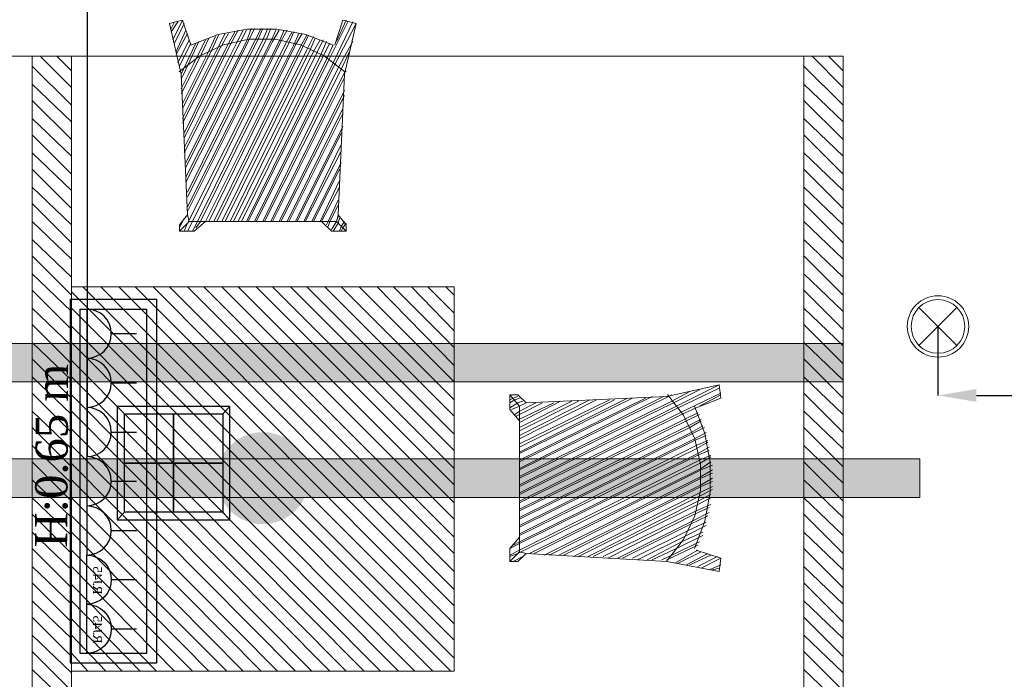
# Model space of a CAD drawing. Header units: inches. Extents: x -78787 to 29484, y -9517 to 23232.
# Tile 172 of 256: x 4412 to 6979, y 844 to 2564. Entities that reach past the tile are written whole.
import ezdxf

# ---------------------------------------------------------------- set-up
doc = ezdxf.new("R2010")
doc.units = ezdxf.units.IN
doc.header["$MEASUREMENT"] = 0
doc.layers.add('- განათება', color=7, linetype='Continuous')
doc.layers.add('- საშტეფცელო როზეტები', color=7, linetype='Continuous')
doc.layers.add('New_2D Drafting - General_Pen_No__161', color=7, linetype='Continuous', lineweight=13, true_color=0x6a6a6a)
doc.layers.add('New_Interior - Lamp_Pen_No__77', color=7, linetype='Continuous', lineweight=20, true_color=0xffeb28)
doc.styles.get("Standard").update_dxf_attribs({"font": 'arial.ttf'})
doc.dimstyles.get("Standard").update_dxf_attribs({"dimtxt": 0.18, "dimasz": 0.18, "dimexe": 0.18, "dimexo": 0.0625, "dimgap": 0.09, "dimtad": 0, "dimtih": 1, "dimtoh": 1, "dimdec": 4, "dimzin": 0, "dimdsep": 46, "dimtxsty": 'Standard', "dimcen": 0.09, "dimadec": 0, "dimazin": 0, "dimtfac": 1, "dimtdec": 4, "dimtofl": 0, "dimtmove": 0, "dimatfit": 3, "dimfxl": 1, "dimtolj": 1, "dimtzin": 0, "dimarcsym": 0})

# ---------------------------------------------------------------- blocks, each defined once
blk = doc.blocks.new('იატაკის 4 იანი ჩარჩო')
at = {"layer": '- საშტეფცელო როზეტები', "color": 5}
for p, q in [((-12008.3, -6506.7), (-12026.8, -6526.1)), ((-11751.8, -6506.7), (-11733.3, -6526.1)), ((-12026.8, -6526.1), (-11733.3, -6526.1))]:
    blk.add_line(p, q, dxfattribs=at)
for points in [[(-11733.3, -6526.1), (-11733.3, -6230.8), (-12026.8, -6230.8), (-12026.8, -6526.1)], [(-12026.8, -6230.8), (-12008.3, -6250.3)], [(-11751.8, -6250.3), (-11733.3, -6230.8)]]:
    blk.add_lwpolyline(points, dxfattribs=at)
for points in [[(-12008.3, -6250.3), (-11880, -6250.3), (-11880, -6378.5), (-12008.3, -6378.5)], [(-11880, -6250.3), (-11751.8, -6250.3), (-11751.8, -6378.5), (-11880, -6378.5)], [(-12008.3, -6378.5), (-11880, -6378.5), (-11880, -6506.7), (-12008.3, -6506.7)], [(-11880, -6378.5), (-11751.8, -6378.5), (-11751.8, -6506.7), (-11880, -6506.7)]]:
    blk.add_lwpolyline(points, close=True, dxfattribs=at)
blk = doc.blocks.new('- საშტეფცელო როზეტი IP22')
at = {"layer": '- საშტეფცელო როზეტები', "color": 5}
for p, q in [((8536.7, 3822.7), (8536.7, 3888.1)), ((8472.6, 3758.6), (8600.9, 3758.6))]:
    blk.add_line(p, q, dxfattribs=at)
blk.add_arc((8536.7, 3758.6), 64.1, 0, 180, dxfattribs=at)
blk = doc.blocks.new('socket')
at = {"layer": '- საშტეფცელო როზეტები', "color": 5}
for p, q in [((0, 64.1), (0, 129.5)), ((-64.1, 0), (64.1, 0))]:
    blk.add_line(p, q, dxfattribs=at)
blk.add_arc((0, 0), 64.1, 0, 180, dxfattribs=at)
at = {"layer": '- საშტეფცელო როზეტები', "color": 1, "insert": (-38.6, 40.2), "char_height": 23.657, "attachment_point": 1}
blk.add_mtext_dynamic_manual_height_columns('{\\fSylfaen|b0|i0|c0|p18;RJ45}', width=4.298, gutter_width=0.0538, heights=[0], dxfattribs=at)
blk = doc.blocks.new('Recessed Spot')
at = {"layer": 'New_Interior - Lamp_Pen_No__77', "color": 2, "linetype": 'Continuous', "lineweight": 20, "true_color": 0xffeb28}
for q in [(-49.5, 49.5), (49.5, 49.5), (-49.5, -49.5), (49.5, -49.5)]:
    blk.add_line((0, 0), q, dxfattribs=at)
at = {"layer": 'New_Interior - Lamp_Pen_No__77', "color": 2, "linetype": 'Continuous', "lineweight": 20, "true_color": 0xffeb28, "flags": 128}
blk.add_lwpolyline([(80, 0, 1), (-80, 0, 1)], format="xyb", close=True, dxfattribs=at)
at = {"layer": 'New_Interior - Lamp_Pen_No__77', "color": 2, "linetype": 'Continuous', "lineweight": 20, "true_color": 0xffeb28}
blk.add_circle((0, 0), 70, dxfattribs=at)
blk = doc.blocks.new('*D960')
at = {"layer": '- განათება', "color": 0, "lineweight": -2, "transparency": 16777216}
for p, q in [((6805.9, 1763.9), (6805.9, 1583.8)), ((7805.9, 1763.9), (7805.9, 1583.8)), ((6905.9, 1584), (7255.9, 1584)), ((7705.9, 1584), (7555.1, 1584))]:
    blk.add_line(p, q, dxfattribs=at)
at = {"layer": '- განათება', "color": 0, "transparency": 16777216}
for points in [[(6905.9, 1600.7), (6905.9, 1567.3), (6805.9, 1584)], [(7705.9, 1600.7), (7705.9, 1567.3), (7805.9, 1584)]]:
    blk.add_solid(points, dxfattribs=at)
at = {"layer": 'Defpoints', "color": 0, "transparency": 16777216}
for p in [(6805.9, 1764), (7805.9, 1764), (7805.9, 1584)]:
    blk.add_point(p, dxfattribs=at)
at = {"layer": '- განათება', "color": 0, "transparency": 16777216, "insert": (7405.5, 1584), "char_height": 50, "attachment_point": 5}
blk.add_mtext('\\A1;{\\fSylfaen|b0|i0|c0|p18;1000.0000}', dxfattribs=at)
blk = doc.blocks.new('*D1310')
at = {"layer": '- საშტეფცელო როზეტები', "color": 0, "lineweight": -2, "transparency": 16777216}
for p, q in [((2575.1, 1616.7), (2575.1, 2746.4)), ((2675.1, 2746.3), (3475.3, 2746.3)), ((4489.4, 2746.3), (3780.5, 2746.3)), ((4589.4, 1424.3), (4589.4, 2746.4))]:
    blk.add_line(p, q, dxfattribs=at)
at = {"layer": '- საშტეფცელო როზეტები', "color": 0, "transparency": 16777216}
for points in [[(2675.1, 2762.9), (2675.1, 2729.6), (2575.1, 2746.3)], [(4489.4, 2762.9), (4489.4, 2729.6), (4589.4, 2746.3)]]:
    blk.add_solid(points, dxfattribs=at)
at = {"layer": 'Defpoints', "color": 0, "transparency": 16777216}
for p in [(2575.1, 2746.3), (2575.1, 1616.6), (4589.4, 1424.2)]:
    blk.add_point(p, dxfattribs=at)
at = {"layer": '- საშტეფცელო როზეტები', "color": 0, "transparency": 16777216, "insert": (3627.9, 2746.3), "char_height": 50, "attachment_point": 5}
blk.add_mtext('\\A1;{\\fSylfaen|b0|i0|c0|p18;2014.2746}', dxfattribs=at)

msp = doc.modelspace()

# ---------------------------------------------------------------- hatches: boundary and pattern name
at = {"layer": '- განათება', "linetype": 'Continuous', "lineweight": 0, "true_color": 0x20527f}
msp.add_hatch(color=167, dxfattribs=at).paths.add_polyline_path([(6558.95317, 1719.73956), (6558.95317, 1619.73956), (-1594.98528, 1619.73956), (-1594.98528, 1719.73956)])
at = {"layer": '- განათება', "linetype": 'Continuous', "lineweight": 13, "true_color": 0xcccccc}
msp.add_hatch(color=254, dxfattribs=at).paths.add_polyline_path([(5045.94449, 1488.35514, 1), (5045.94449, 1248.35514, 1)])
at = {"layer": '- განათება', "linetype": 'Continuous', "lineweight": 0, "true_color": 0x727272}
msp.add_hatch(color=8, dxfattribs=at).paths.add_polyline_path([(6758.95317, 1418.35514), (6758.95317, 1318.35514), (-1794.98528, 1318.35514), (-1794.98528, 1418.35514)])

# ---------------------------------------------------------------- linework, layer by layer
at = {"layer": '- განათება', "color": 8, "linetype": 'Continuous', "lineweight": 15, "flags": 128}
msp.add_lwpolyline([(6558.95317, 268.35514), (-1594.98528, 268.35514), (-1594.98528, 2468.35514), (6558.95317, 2468.35514)], close=True, dxfattribs=at)
at = {"layer": '- განათება', "color": 252, "linetype": 'Continuous', "lineweight": 13, "flags": 128}
for points in [[(6558.95317, 1719.73956), (6558.95317, 1619.73956), (-1594.98528, 1619.73956), (-1594.98528, 1719.73956)], [(6758.95317, 1418.35514), (6758.95317, 1318.35514), (-1794.98528, 1318.35514), (-1794.98528, 1418.35514)]]:
    msp.add_lwpolyline(points, close=True, dxfattribs=at)
at = {"layer": '- საშტეფცელო როზეტები', "color": 5}
for points in [[(4768.5718, 1834.92041), (4768.5718, 885.6706), (4544.63349, 885.6706), (4544.63349, 1834.92041)], [(4742.88122, 1809.22984), (4742.88122, 911.36118), (4570.32407, 911.36118), (4570.32407, 1809.22984)]]:
    msp.add_lwpolyline(points, close=True, dxfattribs=at)
at = {"layer": 'New_2D Drafting - General_Pen_No__161', "color": 251, "linetype": 'Continuous', "lineweight": 13, "true_color": 0x6a6a6a}
for points in [[(4802.96499, 2553.58742), (4837.06829, 2562.15218)], [(4832.81186, 2421.43066), (4802.96499, 2553.58742)], [(4807.22141, 2532.30531), (4824.24711, 2557.89576)], [(4807.22141, 2540.81815), (4815.73426, 2557.89576)], [(4811.47784, 2510.97128), (4837.06829, 2562.15218)], [(4815.73426, 2502.45843), (4841.32471, 2553.58742)], [(4837.06829, 2562.15218), (4858.3504, 2498.20201)], [(5003.32834, 2506.71486), (5016.09761, 2540.81815)], [(5007.58477, 2506.71486), (5024.66237, 2540.81815)], [(5024.66237, 2506.71486), (5041.68806, 2540.81815)], [(5033.17522, 2510.97128), (5045.94449, 2540.81815)], [(5045.94449, 2510.97128), (5058.76566, 2540.81815)], [(5054.50924, 2510.97128), (5067.27851, 2540.81815)], [(5216.51287, 2455.53396), (5267.69377, 2557.89576)], [(5229.28215, 2451.27754), (5280.46304, 2557.89576)], [(5254.87259, 2562.15218), (5233.53857, 2498.20201)], [(5233.53857, 2447.02111), (5288.97589, 2553.58742)], [(5237.8469, 2506.71486), (5263.38544, 2562.15218)], [(5288.97589, 2553.58742), (5254.87259, 2562.15218)], [(5259.12902, 2421.43066), (5288.97589, 2553.58742)], [(4819.99068, 2481.12441), (4845.58113, 2536.56173)], [(4819.99068, 2472.61156), (4849.83756, 2528.04888)], [(4929.87908, 2525.09015), (4858.19468, 2497.57912)], [(4879.68443, 2459.79038), (4905.27488, 2515.2277)], [(4901.01845, 2472.61156), (4922.30057, 2519.48413)], [(4909.5313, 2476.86798), (4930.86533, 2523.74055)], [(4926.6089, 2485.38083), (4947.89102, 2528.04888)], [(5005.40465, 2539.05329), (4929.87908, 2525.09015)], [(4935.12175, 2489.63726), (4956.45578, 2528.04888)], [(4952.14745, 2493.89368), (4973.48147, 2532.30531)], [(4960.7122, 2498.20201), (4981.99432, 2536.56173)], [(4977.73789, 2502.45843), (4994.8155, 2536.56173)], [(4986.30265, 2502.45843), (5003.32834, 2536.56173)], [(5082.2279, 2539.05329), (5005.40465, 2539.05329)], [(5067.27851, 2506.71486), (5080.09969, 2536.56173)], [(5088.61254, 2536.56173), (5071.53494, 2506.71486)], [(5157.75347, 2525.09015), (5082.2279, 2539.05329)], [(5088.61254, 2506.71486), (5101.38181, 2536.56173)], [(5109.89466, 2536.56173), (5092.86896, 2506.71486)], [(5122.71583, 2532.30531), (5105.63823, 2502.45843)], [(5126.97226, 2532.30531), (5114.20299, 2502.45843)], [(5126.97226, 2498.20201), (5139.74153, 2528.04888)], [(5131.22868, 2498.20201), (5148.30628, 2528.04888)], [(5144.04986, 2493.89368), (5161.07555, 2523.74055)], [(5148.30628, 2489.63726), (5165.33198, 2523.74055)], [(5229.48978, 2497.57912), (5157.75347, 2525.09015)], [(5161.07555, 2485.38083), (5178.15315, 2519.48413)], [(5169.5884, 2485.38083), (5182.40958, 2515.2277)], [(4824.24711, 2451.27754), (4854.09398, 2510.97128)], [(4828.50353, 2442.76469), (4858.3504, 2502.45843)], [(4832.81186, 2421.43066), (4871.17158, 2502.45843)], [(4837.06829, 2293.53033), (4935.12175, 2489.63726)], [(4841.32471, 2216.81089), (4986.30265, 2502.45843)], [(4841.32471, 2229.58016), (4977.73789, 2502.45843)], [(4841.32471, 2255.17061), (4960.7122, 2498.20201)], [(4841.32471, 2267.93988), (4952.14745, 2493.89368)], [(4845.58113, 2140.03954), (5033.17522, 2510.97128)], [(4845.58113, 2178.39926), (5007.58477, 2506.71486)], [(4845.58113, 2434.25184), (4879.68443, 2506.71486)], [(4845.58113, 2152.86072), (5024.66237, 2506.71486)], [(4845.58113, 2191.22044), (5003.32834, 2506.71486)], [(4849.83756, 2101.67982), (5054.50924, 2510.97128)], [(4849.83756, 2114.44909), (5045.94449, 2510.97128)], [(5071.53494, 2506.71486), (4849.83756, 2063.3201)], [(4849.83756, 2076.08937), (5067.27851, 2506.71486)], [(4854.09398, 2041.98607), (5088.61254, 2506.71486)], [(5092.86896, 2506.71486), (4862.65873, 2037.72965)], [(4866.91516, 2451.27754), (4896.76203, 2510.97128)], [(5105.63823, 2502.45843), (4875.42801, 2037.72965)], [(4943.37506, 2498.46155), (4881.81264, 2469.39329)], [(5114.20299, 2502.45843), (4883.94085, 2037.72965)], [(4896.76203, 2037.72965), (5126.97226, 2498.20201)], [(4905.27488, 2037.72965), (5131.22868, 2498.20201)], [(4918.04415, 2037.72965), (5144.04986, 2493.89368)], [(4926.6089, 2037.72965), (5148.30628, 2489.63726)], [(5009.81679, 2513.35903), (4943.37506, 2498.46155)], [(5077.86766, 2513.35903), (5009.81679, 2513.35903)], [(5144.3094, 2498.46155), (5077.86766, 2513.35903)], [(5205.87182, 2469.39329), (5144.3094, 2498.46155)], [(5178.15315, 2481.12441), (5195.17885, 2510.97128)], [(5186.666, 2476.86798), (5203.7436, 2510.97128)], [(5195.17885, 2468.35514), (5212.25645, 2506.71486)], [(5203.7436, 2468.35514), (5220.7693, 2502.45843)], [(5212.25645, 2459.79038), (5229.28215, 2498.20201)], [(5242.10332, 2438.50827), (5280.46304, 2506.71486)], [(4547.11241, 2468.35514), (4444.80252, 2468.35514)], [(4444.80252, 2468.35514), (4444.80252, 268.35514)], [(4547.11241, 2468.35514), (4444.80252, 2468.35514)], [(4444.80252, 2468.35514), (4444.80252, 268.35514)], [(4466.13654, 2468.35514), (4547.11241, 2387.32737)], [(4466.13654, 2468.35514), (4547.11241, 2387.32737)], [(4508.75269, 2468.35514), (4547.11241, 2429.94351)], [(4508.75269, 2468.35514), (4547.11241, 2429.94351)], [(4547.11241, 268.35514), (4547.11241, 2468.35514)], [(4547.11241, 268.35514), (4547.11241, 2468.35514)], [(4881.81264, 2469.39329), (4828.08827, 2427.50385)], [(4837.06829, 2306.2996), (4926.6089, 2485.38083)], [(4837.06829, 2331.89005), (4909.5313, 2476.86798)], [(4837.06829, 2344.71122), (4901.01845, 2472.61156)], [(4939.37817, 2037.72965), (5161.07555, 2485.38083)], [(4947.89102, 2037.72965), (5169.5884, 2485.38083)], [(4960.7122, 2037.72965), (5178.15315, 2481.12441)], [(4969.22505, 2037.72965), (5186.666, 2476.86798)], [(4981.99432, 2037.72965), (5195.17885, 2468.35514)], [(4990.55907, 2037.72965), (5203.7436, 2468.35514)], [(5259.54428, 2427.50385), (5205.87182, 2469.39329)], [(5250.61617, 2434.25184), (5271.9502, 2481.12441)], [(6558.95317, 2468.35514), (6456.64328, 2468.35514)], [(6456.64328, 2468.35514), (6456.64328, 268.35514)], [(6558.95317, 2468.35514), (6456.64328, 2468.35514)], [(6456.64328, 2468.35514), (6456.64328, 268.35514)], [(6477.97731, 2468.35514), (6558.95317, 2387.32737)], [(6477.97731, 2468.35514), (6558.95317, 2387.32737)], [(6520.59345, 2468.35514), (6558.95317, 2429.94351)], [(6520.59345, 2468.35514), (6558.95317, 2429.94351)], [(6558.95317, 268.35514), (6558.95317, 2468.35514)], [(6558.95317, 268.35514), (6558.95317, 2468.35514)], [(4444.80252, 2442.76469), (4547.11241, 2340.4548)], [(4444.80252, 2442.76469), (4547.11241, 2340.4548)], [(4832.81186, 2370.30167), (4879.68443, 2459.79038)], [(4832.81186, 2383.07094), (4866.91516, 2451.27754)], [(5003.32834, 2037.72965), (5212.25645, 2459.79038)], [(5007.58477, 2037.72965), (5216.51287, 2455.53396)], [(5024.66237, 2037.72965), (5229.28215, 2451.27754)], [(5028.91879, 2037.72965), (5233.53857, 2447.02111)], [(5045.94449, 2037.72965), (5242.10332, 2438.50827)], [(6456.64328, 2442.76469), (6558.95317, 2340.4548)], [(6456.64328, 2442.76469), (6558.95317, 2340.4548)], [(4832.81186, 2408.66139), (4845.58113, 2434.25184)], [(4849.83756, 2054.75535), (4832.81186, 2421.43066)], [(5050.25282, 2037.72965), (5250.61617, 2434.25184)], [(5067.27851, 2037.72965), (5259.12902, 2425.68709)], [(5071.53494, 2037.72965), (5259.12902, 2412.91782)], [(5242.10332, 2054.75535), (5259.12902, 2421.43066)], [(5259.12902, 2425.68709), (5263.38544, 2429.94351)], [(4444.80252, 2395.84021), (4547.11241, 2297.78675)], [(4444.80252, 2395.84021), (4547.11241, 2297.78675)], [(6456.64328, 2395.84021), (6558.95317, 2297.78675)], [(6456.64328, 2395.84021), (6558.95317, 2297.78675)], [(5088.61254, 2037.72965), (5259.12902, 2378.81452)], [(5092.86896, 2037.72965), (5259.12902, 2365.99334)], [(4444.80252, 2353.22407), (4547.11241, 2250.91418)], [(4444.80252, 2353.22407), (4547.11241, 2250.91418)], [(6456.64328, 2353.22407), (6558.95317, 2250.91418)], [(6456.64328, 2353.22407), (6558.95317, 2250.91418)], [(5109.89466, 2037.72965), (5254.87259, 2331.89005)], [(5114.20299, 2037.72965), (5254.87259, 2319.12077)], [(4444.80252, 2306.2996), (4547.11241, 2208.24613)], [(4444.80252, 2306.2996), (4547.11241, 2208.24613)], [(5131.22868, 2037.72965), (5254.87259, 2285.01748)], [(6456.64328, 2306.2996), (6558.95317, 2208.24613)], [(6456.64328, 2306.2996), (6558.95317, 2208.24613)], [(4444.80252, 2263.68345), (4547.11241, 2161.37356)], [(4444.80252, 2263.68345), (4547.11241, 2161.37356)], [(5135.4851, 2037.72965), (5250.61617, 2267.93988)], [(6456.64328, 2263.68345), (6558.95317, 2161.37356)], [(6456.64328, 2263.68345), (6558.95317, 2161.37356)], [(5152.56271, 2037.72965), (5250.61617, 2238.093)], [(4444.80252, 2216.81089), (4547.11241, 2118.70551)], [(4444.80252, 2216.81089), (4547.11241, 2118.70551)], [(5156.81913, 2037.72965), (5250.61617, 2221.06731)], [(6456.64328, 2216.81089), (6558.95317, 2118.70551)], [(6456.64328, 2216.81089), (6558.95317, 2118.70551)], [(5173.89673, 2037.72965), (5250.61617, 2191.22044)], [(4444.80252, 2174.14284), (4547.11241, 2071.83295)], [(4444.80252, 2174.14284), (4547.11241, 2071.83295)], [(5178.15315, 2037.72965), (5246.35975, 2174.14284)], [(6456.64328, 2174.14284), (6558.95317, 2071.83295)], [(6456.64328, 2174.14284), (6558.95317, 2071.83295)], [(5195.17885, 2037.72965), (5246.35975, 2144.29596)], [(4444.80252, 2127.27027), (4547.11241, 2029.2168)], [(4444.80252, 2127.27027), (4547.11241, 2029.2168)], [(5199.43527, 2037.72965), (5246.35975, 2127.27027)], [(6456.64328, 2127.27027), (6558.95317, 2029.2168)], [(6456.64328, 2127.27027), (6558.95317, 2029.2168)], [(4444.80252, 2084.60222), (4547.11241, 1982.29233)], [(4444.80252, 2084.60222), (4547.11241, 1982.29233)], [(5216.51287, 2037.72965), (5242.10332, 2093.16697)], [(5220.7693, 2037.72965), (5242.10332, 2080.34579)], [(6456.64328, 2084.60222), (6558.95317, 1982.29233)], [(6456.64328, 2084.60222), (6558.95317, 1982.29233)], [(4849.83756, 2054.75535), (4828.50353, 2029.2168)], [(4854.09398, 2037.72965), (4849.83756, 2054.75535)], [(5242.10332, 2054.75535), (5237.8469, 2037.72965)], [(5242.10332, 2054.75535), (5263.38544, 2029.2168)], [(4444.80252, 2037.72965), (4547.11241, 1939.67619)], [(4444.80252, 2037.72965), (4547.11241, 1939.67619)], [(4828.50353, 2020.65205), (4841.32471, 2046.2425)], [(4828.50353, 2012.1392), (4854.09398, 2037.72965)], [(4828.50353, 2029.2168), (4828.50353, 2012.1392)], [(4841.32471, 2012.1392), (4849.83756, 2033.47323)], [(4849.83756, 2033.47323), (4854.09398, 2041.98607)], [(4849.83756, 2012.1392), (4862.65873, 2037.72965)], [(4896.76203, 2037.72965), (4854.09398, 2037.72965)], [(4862.65873, 2012.1392), (4875.42801, 2037.72965)], [(4866.91516, 2012.1392), (4896.76203, 2037.72965)], [(4871.17158, 2020.65205), (4883.94085, 2037.72965)], [(5199.43527, 2037.72965), (4896.76203, 2037.72965)], [(5225.02572, 2012.1392), (5199.43527, 2037.72965)], [(5237.8469, 2037.72965), (5199.43527, 2037.72965)], [(5212.25645, 2029.2168), (5216.51287, 2037.72965)], [(5216.51287, 2024.90847), (5220.7693, 2037.72965)], [(5225.02572, 2016.39563), (5237.8469, 2037.72965)], [(5229.28215, 2012.1392), (5242.10332, 2033.47323)], [(5237.8469, 2037.72965), (5242.10332, 2050.49892)], [(5263.38544, 2012.1392), (5237.8469, 2037.72965)], [(5242.10332, 2033.47323), (5246.35975, 2046.2425)], [(5250.61617, 2024.90847), (5259.12902, 2037.72965)], [(5254.87259, 2020.65205), (5263.38544, 2033.47323)], [(5263.38544, 2029.2168), (5263.38544, 2012.1392)], [(6456.64328, 2037.72965), (6558.95317, 1939.67619)], [(6456.64328, 2037.72965), (6558.95317, 1939.67619)], [(4828.50353, 2012.1392), (4866.91516, 2012.1392)], [(5263.38544, 2012.1392), (5225.02572, 2012.1392)], [(5246.35975, 2012.1392), (5250.61617, 2024.90847)], [(5250.61617, 2012.1392), (5254.87259, 2020.65205)], [(4444.80252, 1990.80518), (4547.11241, 1892.75171)], [(4444.80252, 1990.80518), (4547.11241, 1892.75171)], [(6456.64328, 1990.80518), (6558.95317, 1892.75171)], [(6456.64328, 1990.80518), (6558.95317, 1892.75171)], [(4444.80252, 1948.18903), (4547.11241, 1845.87914)], [(4444.80252, 1948.18903), (4547.11241, 1845.87914)], [(6456.64328, 1948.18903), (6558.95317, 1845.87914)], [(6456.64328, 1948.18903), (6558.95317, 1845.87914)], [(4444.80252, 1901.26456), (4547.11241, 1803.21109)], [(4444.80252, 1901.26456), (4547.11241, 1803.21109)], [(6456.64328, 1901.26456), (6558.95317, 1803.21109)], [(6456.64328, 1901.26456), (6558.95317, 1803.21109)], [(4444.80252, 1858.64842), (4547.11241, 1756.33853)], [(4444.80252, 1858.64842), (4547.11241, 1756.33853)], [(4547.11241, 865.24068), (4547.11241, 1867.16126)], [(4547.11241, 1867.16126), (5544.77657, 1867.16126)], [(4547.11241, 865.24068), (4547.11241, 1867.16126)], [(4547.11241, 1867.16126), (5544.77657, 1867.16126)], [(4547.11241, 1854.39199), (5536.26372, 865.24068)], [(4547.11241, 1854.39199), (5536.26372, 865.24068)], [(4576.95928, 1867.16126), (5544.77657, 899.34398)], [(4576.95928, 1867.16126), (5544.77657, 899.34398)], [(4623.88375, 1867.16126), (5544.77657, 946.26845)], [(4623.88375, 1867.16126), (5544.77657, 946.26845)], [(4670.75632, 1867.16126), (5544.77657, 988.8846)], [(4670.75632, 1867.16126), (5544.77657, 988.8846)], [(4713.42437, 1867.16126), (5544.77657, 1035.80907)], [(4713.42437, 1867.16126), (5544.77657, 1035.80907)], [(4760.29694, 1867.16126), (5544.77657, 1078.42521)], [(4760.29694, 1867.16126), (5544.77657, 1078.42521)], [(4802.96499, 1867.16126), (5544.77657, 1125.29778)], [(4802.96499, 1867.16126), (5544.77657, 1125.29778)], [(4849.83756, 1867.16126), (5544.77657, 1172.22225)], [(4849.83756, 1867.16126), (5544.77657, 1172.22225)], [(4892.4537, 1867.16126), (5544.77657, 1214.8384)], [(4892.4537, 1867.16126), (5544.77657, 1214.8384)], [(4939.37817, 1867.16126), (5544.77657, 1261.76287)], [(4939.37817, 1867.16126), (5544.77657, 1261.76287)], [(4981.99432, 1867.16126), (5544.77657, 1304.37902)], [(4981.99432, 1867.16126), (5544.77657, 1304.37902)], [(5028.91879, 1867.16126), (5544.77657, 1351.30349)], [(5028.91879, 1867.16126), (5544.77657, 1351.30349)], [(5071.53494, 1867.16126), (5544.77657, 1393.91963)], [(5071.53494, 1867.16126), (5544.77657, 1393.91963)], [(5118.45941, 1867.16126), (5544.77657, 1440.84411)], [(5118.45941, 1867.16126), (5544.77657, 1440.84411)], [(5161.07555, 1867.16126), (5544.77657, 1483.46025)], [(5161.07555, 1867.16126), (5544.77657, 1483.46025)], [(5208.00003, 1867.16126), (5544.77657, 1530.33282)], [(5208.00003, 1867.16126), (5544.77657, 1530.33282)], [(5250.61617, 1867.16126), (5544.77657, 1573.00087)], [(5250.61617, 1867.16126), (5544.77657, 1573.00087)], [(5297.54065, 1867.16126), (5544.77657, 1619.87344)], [(5297.54065, 1867.16126), (5544.77657, 1619.87344)], [(5344.41321, 1867.16126), (5544.77657, 1662.54149)], [(5344.41321, 1867.16126), (5544.77657, 1662.54149)], [(5387.02936, 1867.16126), (5544.77657, 1709.41405)], [(5387.02936, 1867.16126), (5544.77657, 1709.41405)], [(5433.95383, 1867.16126), (5544.77657, 1752.0821)], [(5433.95383, 1867.16126), (5544.77657, 1752.0821)], [(5476.56997, 1867.16126), (5544.77657, 1798.95467)], [(5476.56997, 1867.16126), (5544.77657, 1798.95467)], [(5523.49445, 1867.16126), (5544.77657, 1845.87914)], [(5523.49445, 1867.16126), (5544.77657, 1845.87914)], [(5544.77657, 1867.16126), (5544.77657, 865.24068)], [(5544.77657, 1867.16126), (5544.77657, 865.24068)], [(6456.64328, 1858.64842), (6558.95317, 1756.33853)], [(6456.64328, 1858.64842), (6558.95317, 1756.33853)], [(6558.95317, 865.24068), (6558.95317, 1867.16126)], [(6558.95317, 865.24068), (6558.95317, 1867.16126)], [(4444.80252, 1811.77585), (4547.11241, 1713.67048)], [(4444.80252, 1811.77585), (4547.11241, 1713.67048)], [(4547.11241, 1811.77585), (5489.39115, 865.24068)], [(4547.11241, 1811.77585), (5489.39115, 865.24068)], [(6456.64328, 1811.77585), (6558.95317, 1713.67048)], [(6456.64328, 1811.77585), (6558.95317, 1713.67048)], [(4444.80252, 1769.1078), (4547.11241, 1666.79791)], [(4444.80252, 1769.1078), (4547.11241, 1666.79791)], [(4547.11241, 1764.85137), (5442.46668, 865.24068)], [(4547.11241, 1764.85137), (5442.46668, 865.24068)], [(6456.64328, 1769.1078), (6558.95317, 1666.79791)], [(6456.64328, 1769.1078), (6558.95317, 1666.79791)], [(4444.80252, 1722.23523), (4547.11241, 1624.12986)], [(4444.80252, 1722.23523), (4547.11241, 1624.12986)], [(4547.11241, 1722.23523), (5399.85053, 865.24068)], [(4547.11241, 1722.23523), (5399.85053, 865.24068)], [(6456.64328, 1722.23523), (6558.95317, 1624.12986)], [(6456.64328, 1722.23523), (6558.95317, 1624.12986)], [(4444.80252, 1679.56718), (4547.11241, 1577.25729)], [(4444.80252, 1679.56718), (4547.11241, 1577.25729)], [(4547.11241, 1675.31076), (5352.92606, 865.24068)], [(4547.11241, 1675.31076), (5352.92606, 865.24068)], [(6456.64328, 1679.56718), (6558.95317, 1577.25729)], [(6456.64328, 1679.56718), (6558.95317, 1577.25729)], [(4444.80252, 1632.69461), (4547.11241, 1534.64115)], [(4444.80252, 1632.69461), (4547.11241, 1534.64115)], [(4547.11241, 1632.69461), (5310.30992, 865.24068)], [(4547.11241, 1632.69461), (5310.30992, 865.24068)], [(6456.64328, 1632.69461), (6558.95317, 1534.64115)], [(6456.64328, 1632.69461), (6558.95317, 1534.64115)], [(6099.04597, 1581.51372), (6235.51106, 1611.36059)], [(6111.86714, 1568.74444), (6158.73971, 1594.33489)], [(6116.12357, 1564.48802), (6184.33016, 1598.59132)], [(6124.63641, 1555.92327), (6235.51106, 1611.36059)], [(6128.89284, 1551.66684), (6235.51106, 1602.84774)], [(6235.51106, 1611.36059), (6239.76748, 1577.25729)], [(4444.80252, 1590.02656), (4547.11241, 1487.71667)], [(4444.80252, 1590.02656), (4547.11241, 1487.71667)], [(4547.11241, 1585.77014), (5263.38544, 865.24068)], [(4547.11241, 1585.77014), (5263.38544, 865.24068)], [(5711.08853, 1585.77014), (5689.7545, 1585.77014)], [(5689.7545, 1585.77014), (5689.7545, 1547.41042)], [(5689.7545, 1585.77014), (5715.34495, 1555.92327)], [(5689.7545, 1573.00087), (5698.26735, 1577.25729)], [(5689.7545, 1564.48802), (5702.57568, 1573.00087)], [(5698.26735, 1577.25729), (5711.08853, 1581.51372)], [(5702.57568, 1573.00087), (5715.34495, 1577.25729)], [(5732.42256, 1564.48802), (5711.08853, 1585.77014)], [(5711.08853, 1564.48802), (5723.8578, 1568.74444)], [(5715.34495, 1393.91963), (6090.53312, 1581.51372)], [(5715.34495, 1410.99723), (6060.68625, 1581.51372)], [(5715.34495, 1389.66321), (6103.30239, 1581.51372)], [(5715.34495, 1436.53578), (5996.73608, 1577.25729)], [(5715.34495, 1415.25366), (6043.66055, 1577.25729)], [(5715.34495, 1432.27935), (6009.50535, 1577.25729)], [(5715.34495, 1479.20383), (5898.68261, 1573.00087)], [(5715.34495, 1457.8698), (5949.86351, 1573.00087)], [(5715.34495, 1470.69098), (5915.70831, 1573.00087)], [(5715.34495, 1449.35695), (5962.63278, 1573.00087)], [(5715.34495, 1500.48594), (5851.75814, 1568.74444)], [(5715.34495, 1372.58561), (6111.86714, 1568.74444)], [(5715.34495, 1513.30712), (5821.91127, 1568.74444)], [(5715.34495, 1491.9731), (5868.83574, 1568.74444)], [(5732.42256, 1564.48802), (6099.04597, 1581.51372)], [(6142.75217, 1532.51294), (6100.86273, 1586.1854)], [(6103.30239, 1581.51372), (6111.86714, 1585.77014)], [(6133.14926, 1538.89757), (6239.76748, 1590.02656)], [(6239.76748, 1577.25729), (6175.81731, 1551.66684)], [(6184.33016, 1555.92327), (6239.76748, 1585.77014)], [(6456.64328, 1590.02656), (6558.95317, 1487.71667)], [(6456.64328, 1590.02656), (6558.95317, 1487.71667)], [(4444.80252, 1543.154), (4547.11241, 1445.10053)], [(4444.80252, 1543.154), (4547.11241, 1445.10053)], [(4547.11241, 1543.154), (5220.7693, 865.24068)], [(4547.11241, 1543.154), (5220.7693, 865.24068)], [(5689.7545, 1551.66684), (5711.08853, 1564.48802)], [(5689.7545, 1547.41042), (5715.34495, 1517.56355)], [(5694.01093, 1547.41042), (5715.34495, 1555.92327)], [(5702.57568, 1534.64115), (5715.34495, 1543.154)], [(5715.34495, 1543.154), (5757.9611, 1564.48802)], [(5715.34495, 1521.81997), (5804.88557, 1564.48802)], [(5715.34495, 1555.92327), (5732.42256, 1564.48802)], [(5715.34495, 1534.64115), (5775.0387, 1564.48802)], [(5715.34495, 1368.32918), (6116.12357, 1564.48802)], [(5732.42256, 1564.48802), (5715.34495, 1555.92327)], [(5715.34495, 1351.30349), (6124.63641, 1555.92327)], [(5715.34495, 1555.92327), (5715.34495, 1517.56355)], [(5715.34495, 1347.04707), (6128.89284, 1551.66684)], [(6137.45759, 1534.64115), (6175.81731, 1551.66684)], [(6198.44903, 1484.39459), (6170.938, 1556.1309)], [(6456.64328, 1543.154), (6558.95317, 1445.10053)], [(6456.64328, 1543.154), (6558.95317, 1445.10053)], [(5706.83211, 1530.33282), (5715.34495, 1534.64115)], [(5715.34495, 1329.96946), (6133.14926, 1538.89757)], [(5715.34495, 1325.71304), (6137.45759, 1534.64115)], [(5715.34495, 1308.63544), (6145.97044, 1521.81997)], [(5715.34495, 1304.37902), (6150.22686, 1517.56355)], [(5715.34495, 1517.56355), (5715.34495, 1214.8384)], [(6171.82043, 1470.95052), (6142.75217, 1532.51294)], [(6145.97044, 1521.81997), (6180.07374, 1538.89757)], [(6150.22686, 1517.56355), (6184.33016, 1534.64115)], [(6154.48329, 1504.79428), (6188.58658, 1521.81997)], [(6158.73971, 1500.48594), (6188.58658, 1517.56355)], [(4444.80252, 1500.48594), (4547.11241, 1398.17606)], [(4444.80252, 1500.48594), (4547.11241, 1398.17606)], [(4547.11241, 1496.22952), (5173.89673, 865.24068)], [(4547.11241, 1496.22952), (5173.89673, 865.24068)], [(5715.34495, 1287.35332), (6154.48329, 1504.79428)], [(5715.34495, 1283.04499), (6158.73971, 1500.48594)], [(6162.99613, 1487.71667), (6192.84301, 1504.79428)], [(6162.99613, 1483.46025), (6197.15134, 1500.48594)], [(6456.64328, 1500.48594), (6558.95317, 1398.17606)], [(6456.64328, 1500.48594), (6558.95317, 1398.17606)], [(5715.34495, 1266.0193), (6162.99613, 1487.71667)], [(5715.34495, 1261.76287), (6162.99613, 1483.46025)], [(5715.34495, 1244.68527), (6171.56089, 1470.69098)], [(5715.34495, 1240.42885), (6171.56089, 1466.38265)], [(6171.56089, 1470.69098), (6201.40776, 1487.71667)], [(6171.56089, 1466.38265), (6201.40776, 1479.20383)], [(6186.71791, 1404.50878), (6171.82043, 1470.95052)], [(6175.81731, 1453.61338), (6205.66419, 1466.38265)], [(6212.41217, 1408.86902), (6198.44903, 1484.39459)], [(4444.80252, 1453.61338), (4547.11241, 1355.55991)], [(4444.80252, 1453.61338), (4547.11241, 1355.55991)], [(4547.11241, 1453.61338), (5131.22868, 865.24068)], [(4547.11241, 1453.61338), (5131.22868, 865.24068)], [(5715.34495, 1223.40315), (6175.81731, 1453.61338)], [(5715.34495, 1219.09482), (6175.81731, 1445.10053)], [(6175.81731, 1445.10053), (6205.66419, 1462.12623)], [(6209.92061, 1449.35695), (6180.07374, 1432.27935)], [(6209.92061, 1440.84411), (6180.07374, 1428.02293)], [(6456.64328, 1453.61338), (6558.95317, 1355.55991)], [(6456.64328, 1453.61338), (6558.95317, 1355.55991)], [(6180.07374, 1432.27935), (5715.34495, 1202.06913)], [(6180.07374, 1428.02293), (5715.34495, 1197.8127)], [(6184.33016, 1415.25366), (5715.34495, 1180.7351)], [(6214.17703, 1428.02293), (6184.33016, 1415.25366)], [(6184.33016, 1406.6889), (6214.17703, 1423.76651)], [(4444.80252, 1410.99723), (4547.11241, 1308.63544)], [(4444.80252, 1410.99723), (4547.11241, 1308.63544)], [(4547.11241, 1406.6889), (5084.35611, 865.24068)], [(4547.11241, 1406.6889), (5084.35611, 865.24068)], [(5719.60138, 1176.47868), (6184.33016, 1406.6889)], [(6188.58658, 1393.91963), (5740.9354, 1172.22225)], [(5753.70467, 1172.22225), (6188.58658, 1389.66321)], [(6186.71791, 1336.45791), (6186.71791, 1404.50878)], [(6214.17703, 1410.99723), (6188.58658, 1393.91963)], [(6188.58658, 1389.66321), (6218.43346, 1402.43248)], [(6188.58658, 1372.58561), (6218.43346, 1389.66321)], [(6212.41217, 1332.04577), (6212.41217, 1408.86902)], [(6456.64328, 1410.99723), (6558.95317, 1308.63544)], [(6456.64328, 1410.99723), (6558.95317, 1308.63544)], [(4444.80252, 1364.07276), (4547.11241, 1266.0193)], [(4444.80252, 1364.07276), (4547.11241, 1266.0193)], [(4547.11241, 1364.07276), (5041.68806, 865.24068)], [(4547.11241, 1364.07276), (5041.68806, 865.24068)], [(5779.29512, 1167.96583), (6188.58658, 1372.58561)], [(5792.06439, 1167.96583), (6188.58658, 1368.32918)], [(6188.58658, 1368.32918), (6218.43346, 1381.15036)], [(6188.58658, 1351.30349), (6218.43346, 1368.32918)], [(6456.64328, 1364.07276), (6558.95317, 1266.0193)], [(6456.64328, 1364.07276), (6558.95317, 1266.0193)], [(5817.65484, 1167.96583), (6188.58658, 1351.30349)], [(5830.47602, 1167.96583), (6188.58658, 1347.04707)], [(6171.82043, 1270.01618), (6186.71791, 1336.45791)], [(6184.33016, 1329.96946), (6218.43346, 1347.04707)], [(6184.33016, 1321.45662), (6218.43346, 1338.48231)], [(6188.58658, 1347.04707), (6218.43346, 1359.81634)], [(4444.80252, 1317.20019), (4547.11241, 1219.09482)], [(4444.80252, 1317.20019), (4547.11241, 1219.09482)], [(4547.11241, 1317.20019), (4994.8155, 865.24068)], [(4547.11241, 1317.20019), (4994.8155, 865.24068)], [(5856.06647, 1163.70941), (6184.33016, 1329.96946)], [(5868.83574, 1163.70941), (6184.33016, 1321.45662)], [(6180.07374, 1308.63544), (6214.17703, 1325.71304)], [(6180.07374, 1300.12259), (6214.17703, 1317.20019)], [(6198.44903, 1256.5202), (6212.41217, 1332.04577)], [(6456.64328, 1317.20019), (6558.95317, 1219.09482)], [(6456.64328, 1317.20019), (6558.95317, 1219.09482)], [(5894.42619, 1163.70941), (6180.07374, 1308.63544)], [(5907.19546, 1163.70941), (6180.07374, 1300.12259)], [(6171.56089, 1274.53214), (6209.92061, 1291.60974)], [(6175.81731, 1283.04499), (6214.17703, 1300.12259)], [(4444.80252, 1274.53214), (4547.11241, 1172.22225)], [(4444.80252, 1274.53214), (4547.11241, 1172.22225)], [(4547.11241, 1270.27572), (4952.14745, 865.24068)], [(4547.11241, 1270.27572), (4952.14745, 865.24068)], [(5932.78591, 1163.70941), (6175.81731, 1283.04499)], [(5945.55518, 1159.45298), (6171.56089, 1274.53214)], [(6142.75217, 1208.45376), (6171.82043, 1270.01618)], [(6162.99613, 1248.94169), (6205.66419, 1270.27572)], [(6167.30447, 1257.50645), (6209.92061, 1278.78857)], [(6456.64328, 1274.53214), (6558.95317, 1172.22225)], [(6456.64328, 1274.53214), (6558.95317, 1172.22225)], [(5971.14563, 1159.45298), (6167.30447, 1257.50645)], [(5983.96681, 1159.45298), (6162.99613, 1248.94169)], [(6009.50535, 1159.45298), (6154.48329, 1231.916)], [(6150.22686, 1219.09482), (6201.40776, 1244.68527)], [(6154.48329, 1231.916), (6201.40776, 1253.25002)], [(6170.938, 1184.8358), (6198.44903, 1256.5202)], [(4444.80252, 1227.65958), (4547.11241, 1129.60611)], [(4444.80252, 1227.65958), (4547.11241, 1129.60611)], [(4547.11241, 1227.65958), (4905.27488, 865.24068)], [(4547.11241, 1227.65958), (4905.27488, 865.24068)], [(5689.7545, 1184.99152), (5715.34495, 1214.8384)], [(5715.34495, 1214.8384), (5715.34495, 1176.47868)], [(6022.32653, 1155.14465), (6150.22686, 1219.09482)], [(6100.86273, 1154.72939), (6142.75217, 1208.45376)], [(6133.14926, 1189.24795), (6192.84301, 1219.09482)], [(6137.45759, 1202.06913), (6192.84301, 1227.65958)], [(6456.64328, 1227.65958), (6558.95317, 1129.60611)], [(6456.64328, 1227.65958), (6558.95317, 1129.60611)], [(4444.80252, 1184.99152), (4547.11241, 1082.68164)], [(4444.80252, 1184.99152), (4547.11241, 1082.68164)], [(4547.11241, 1180.7351), (4862.65873, 865.24068)], [(4547.11241, 1180.7351), (4862.65873, 865.24068)], [(5689.7545, 1184.99152), (5715.34495, 1197.8127)], [(5689.7545, 1150.88823), (5689.7545, 1184.99152)], [(5689.7545, 1167.96583), (5715.34495, 1180.7351)], [(5698.26735, 1193.55628), (5715.34495, 1202.06913)], [(6047.91698, 1155.14465), (6137.45759, 1202.06913)], [(6060.68625, 1155.14465), (6133.14926, 1189.24795)], [(6099.04597, 1155.14465), (6180.07374, 1193.55628)], [(6111.86714, 1167.96583), (6184.33016, 1202.06913)], [(6120.37999, 1146.63181), (6180.07374, 1180.7351)], [(6239.76748, 1159.45298), (6175.81731, 1180.7351)], [(6456.64328, 1184.99152), (6558.95317, 1082.68164)], [(6456.64328, 1184.99152), (6558.95317, 1082.68164)], [(5689.7545, 1150.88823), (5715.34495, 1176.47868)], [(5689.7545, 1163.70941), (5711.08853, 1172.22225)], [(5698.26735, 1150.88823), (5723.8578, 1163.70941)], [(5711.08853, 1172.22225), (5719.60138, 1176.47868)], [(5732.42256, 1172.22225), (5711.08853, 1150.88823)], [(5715.34495, 1176.47868), (5732.42256, 1172.22225)], [(5732.42256, 1172.22225), (6099.04597, 1150.88823)], [(6086.27669, 1155.14465), (6111.86714, 1167.96583)], [(6099.04597, 1150.88823), (6099.04597, 1155.14465)], [(6128.89284, 1146.63181), (6188.58658, 1176.47868)], [(6150.22686, 1142.37538), (6205.66419, 1172.22225)], [(6158.73971, 1142.37538), (6214.17703, 1167.96583)], [(6180.07374, 1138.11896), (6231.25463, 1163.70941)], [(6188.58658, 1133.86253), (6239.76748, 1159.45298)], [(6235.51106, 1125.29778), (6239.76748, 1159.45298)], [(4444.80252, 1138.11896), (4547.11241, 1040.06549)], [(4444.80252, 1138.11896), (4547.11241, 1040.06549)], [(4547.11241, 1138.11896), (4815.73426, 865.24068)], [(4547.11241, 1138.11896), (4815.73426, 865.24068)], [(5711.08853, 1150.88823), (5689.7545, 1150.88823)], [(6099.04597, 1150.88823), (6235.51106, 1125.29778)], [(6209.92061, 1129.60611), (6239.76748, 1142.37538)], [(6218.43346, 1129.60611), (6235.51106, 1133.86253)], [(6456.64328, 1138.11896), (6558.95317, 1040.06549)], [(6456.64328, 1138.11896), (6558.95317, 1040.06549)], [(4444.80252, 1095.45091), (4547.11241, 993.14102)], [(4444.80252, 1095.45091), (4547.11241, 993.14102)], [(4547.11241, 1091.19448), (4768.86169, 865.24068)], [(4547.11241, 1091.19448), (4768.86169, 865.24068)], [(6456.64328, 1095.45091), (6558.95317, 993.14102)], [(6456.64328, 1095.45091), (6558.95317, 993.14102)], [(4444.80252, 1048.57834), (4547.11241, 950.52488)], [(4444.80252, 1048.57834), (4547.11241, 950.52488)], [(4547.11241, 1048.57834), (4726.19364, 865.24068)], [(4547.11241, 1048.57834), (4726.19364, 865.24068)], [(6456.64328, 1048.57834), (6558.95317, 950.52488)], [(6456.64328, 1048.57834), (6558.95317, 950.52488)], [(4444.80252, 1005.9622), (4547.11241, 903.6004)], [(4444.80252, 1005.9622), (4547.11241, 903.6004)], [(4547.11241, 1001.65387), (4679.32108, 865.24068)], [(4547.11241, 1001.65387), (4679.32108, 865.24068)], [(6456.64328, 1005.9622), (6558.95317, 903.6004)], [(6456.64328, 1005.9622), (6558.95317, 903.6004)], [(4444.80252, 959.03772), (4547.11241, 860.98426)], [(4444.80252, 959.03772), (4547.11241, 860.98426)], [(4547.11241, 959.03772), (4636.65303, 865.24068)], [(4547.11241, 959.03772), (4636.65303, 865.24068)], [(6456.64328, 959.03772), (6558.95317, 860.98426)], [(6456.64328, 959.03772), (6558.95317, 860.98426)], [(4444.80252, 916.42158), (4547.11241, 814.05978)], [(4444.80252, 916.42158), (4547.11241, 814.05978)], [(4547.11241, 912.16516), (4589.78046, 865.24068)], [(4547.11241, 912.16516), (4589.78046, 865.24068)], [(6456.64328, 916.42158), (6558.95317, 814.05978)], [(6456.64328, 916.42158), (6558.95317, 814.05978)], [(4444.80252, 869.4971), (4547.11241, 771.44364)], [(4444.80252, 869.4971), (4547.11241, 771.44364)], [(4547.11241, 869.4971), (4547.11241, 865.24068)], [(4547.11241, 869.4971), (4547.11241, 865.24068)], [(5544.77657, 865.24068), (4547.11241, 865.24068)], [(5544.77657, 865.24068), (4547.11241, 865.24068)], [(6456.64328, 869.4971), (6558.95317, 771.44364)], [(6456.64328, 869.4971), (6558.95317, 771.44364)], [(6558.95317, 869.4971), (6558.95317, 865.24068)], [(6558.95317, 869.4971), (6558.95317, 865.24068)]]:
    msp.add_lwpolyline(points, dxfattribs=at)

# ---------------------------------------------------------------- block references
at = {"layer": '- განათება', "color": 2, "linetype": 'Continuous', "lineweight": 20, "true_color": 0xffeb28, "zscale": 1000}
msp.add_blockref('Recessed Spot', (6805.93152, 1763.9634), dxfattribs=at)
at = {"layer": '- საშტეფცელო როზეტები', "rotation": 270}
for p in [(828.41135, 10281.83796), (828.41135, 10153.57101), (828.41135, 10025.30406), (828.41135, 9897.03711), (828.41135, 9768.77015)]:
    msp.add_blockref('- საშტეფცელო როზეტი IP22', p, dxfattribs=at)
at = {"layer": '- საშტეფცელო როზეტები'}
msp.add_blockref('იატაკის 4 იანი ჩარჩო', (16693.45121, 7786.09871), dxfattribs=at)
at = {"layer": '- საშტეფცელო როზეტები', "xscale": -1, "rotation": 270}
for p in [(4586.96834, 1103.7616), (4586.96834, 975.49465)]:
    msp.add_blockref('socket', p, dxfattribs=at)

# ---------------------------------------------------------------- texts
at = {"layer": '- საშტეფცელო როზეტები', "color": 5, "insert": (4454.62663, 1666.75788), "char_height": 83.9644685, "attachment_point": 3, "rotation": 89.68932566}
msp.add_mtext_dynamic_manual_height_columns('{\\fSylfaen|b0|i0|c0|p18;H:0.65 m}', width=710.9466492, gutter_width=1.70068, heights=[0], dxfattribs=at)

# ---------------------------------------------------------------- dimensions: what is measured, and where the dimension line sits
at = {"layer": '- განათება', "color": 1}
dim = msp.add_linear_dim(base=(7805.93152, 1584), p1=(6805.93152, 1763.9634), p2=(7805.93152, 1763.9634), text='{\\fSylfaen|b0|i0|c0|p18;<>}', dimstyle='Standard', override={"dimtxt": 50, "dimasz": 100}, dxfattribs=at)
dim.commit()
dim.dimension.update_dxf_attribs({"geometry": '*D960', "text_midpoint": (7405.5, 1584), "dimtype": 160})
at = {"layer": '- საშტეფცელო როზეტები', "color": 1}
dim = msp.add_linear_dim(base=(2575.12757, 2746.25341), p1=(4589.40216, 1424.24898), p2=(2575.12757, 1616.64941), angle=180, text='{\\fSylfaen|b0|i0|c0|p18;<>}', dimstyle='Standard', override={"dimtxt": 50, "dimasz": 100}, dxfattribs=at)
dim.commit()
dim.dimension.update_dxf_attribs({"geometry": '*D1310', "text_midpoint": (3627.8685, 2746.25341), "dimtype": 160})

doc.saveas('drawing.dxf')
